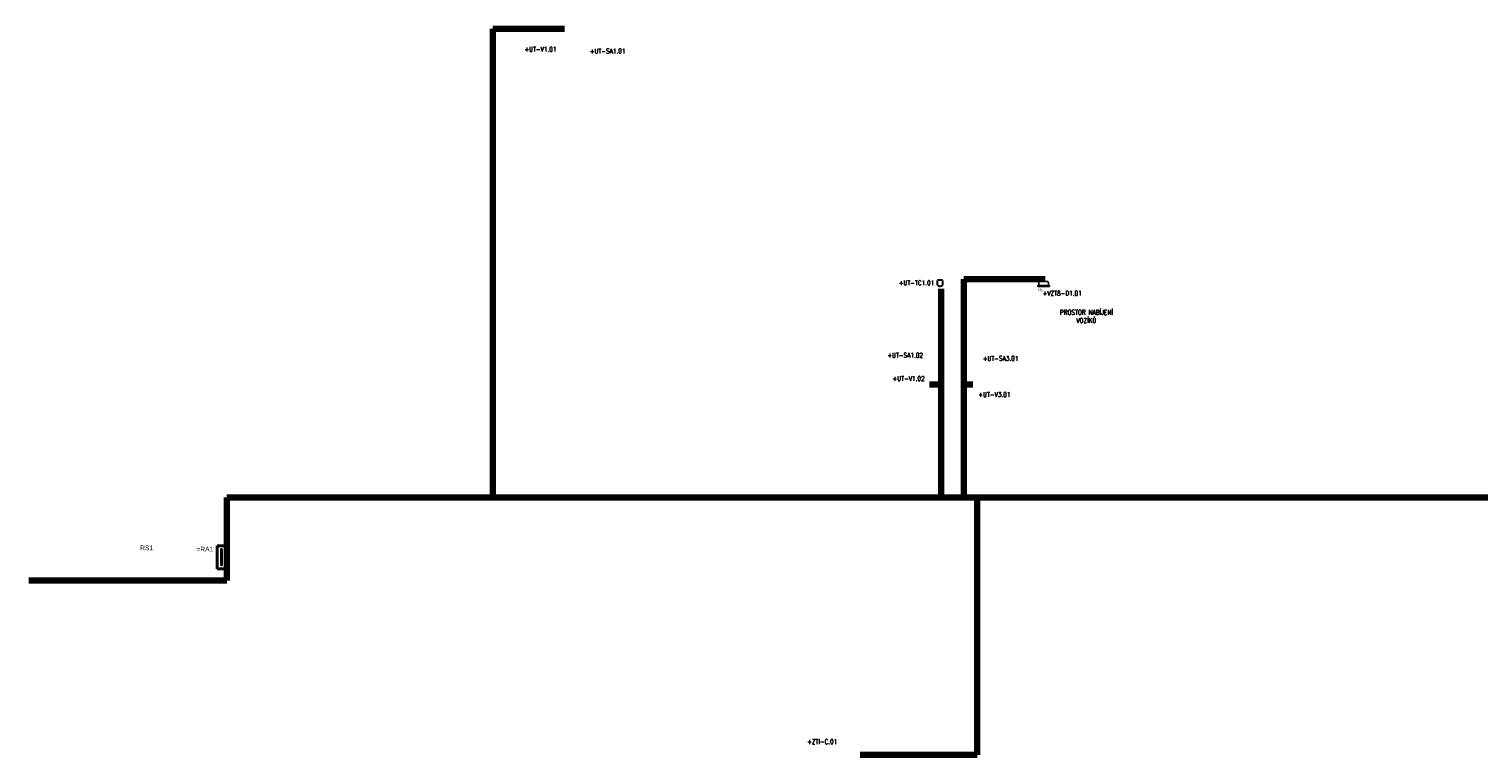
# Model space of a CAD drawing. Header units: millimetres. Extents: x 890748 to 1019698, y -176570 to -115266.
# Tile 1 of 3: x 890748 to 941313, y -140584 to -115266. Entities that reach past the tile are written whole.
import ezdxf
from ezdxf.enums import TextEntityAlignment as Align

# ---------------------------------------------------------------- set-up
doc = ezdxf.new("R2010")
doc.units = ezdxf.units.MM
doc.header["$MEASUREMENT"] = 0
doc.layers.add('Popis MaR', color=31, linetype='Continuous')
doc.layers.add('Prvky MaR', color=30, linetype='Continuous')
doc.layers.add('Trasy MaR_Žlab', color=24, linetype='Continuous', lineweight=100)
doc.styles.add('ROMANS', font='romans.shx', dxfattribs={"width": 0.8})
doc.styles.get("Standard").update_dxf_attribs({"font": 'arial.ttf'})

msp = doc.modelspace()

# ---------------------------------------------------------------- hatches: boundary and pattern name
at = {"layer": 'Prvky MaR', "ltscale": 0.5}
msp.add_hatch(color=256, dxfattribs=at).paths.add_polyline_path([(926330, -124241), (926330, -124209), (925923, -124209), (925923, -124241)])
at = {"layer": 'Prvky MaR', "ltscale": 300}
h = msp.add_hatch(color=256, dxfattribs=at)
h.dxf.hatch_style = 1
h.paths.add_polyline_path([(897484, -133390), (897434, -133390), (897434, -133980), (897484, -133980)])

# ---------------------------------------------------------------- linework, layer by layer
at = {"layer": 'Prvky MaR', "lineweight": 30, "ltscale": 0.5}
for p, q in [((922427, -124191), (922427, -124033)), ((922603, -124033), (922603, -124198))]:
    msp.add_line(p, q, dxfattribs=at)
at = {"layer": 'Prvky MaR', "linetype": 'Continuous'}
for p, q in [((925923, -124209), (926330, -124209)), ((925923, -124241), (925923, -124209)), ((926330, -124241), (925923, -124241)), ((925958, -124209), (925958, -124097)), ((926295, -124096), (926295, -124209)), ((926330, -124209), (926330, -124241))]:
    msp.add_line(p, q, dxfattribs=at)
at = {"layer": 'Prvky MaR', "lineweight": 40, "ltscale": 150}
for p, q in [((897308, -134090), (897308, -133290)), ((897308, -133290), (897608, -133290)), ((897608, -133290), (897608, -134090)), ((897308, -134090), (897608, -134090))]:
    msp.add_line(p, q, dxfattribs=at)
at = {"layer": 'Prvky MaR', "ltscale": 150}
for p, q in [((897434, -133980), (897434, -133390)), ((897434, -133390), (897484, -133390)), ((897484, -133390), (897484, -133980)), ((897484, -133980), (897434, -133980))]:
    msp.add_line(p, q, dxfattribs=at)
at = {"layer": 'Prvky MaR', "lineweight": 30, "ltscale": 150}
msp.add_line((897558, -134090), (897308, -134090), dxfattribs=at)
at = {"layer": 'Prvky MaR', "linetype": 'Continuous'}
msp.add_lwpolyline([(925982, -124073), (926271, -124073)], dxfattribs=at)
for centre, start, end in [((925984, -124099), 85.8007, 184.7083), ((926269, -124099), 359.1279, 89.86)]:
    msp.add_arc(centre, 26, start, end, dxfattribs=at)
at = {"layer": 'Prvky MaR', "lineweight": 30, "ltscale": 0.5}
for centre, major_axis, ratio, start_param, end_param in [((922515, -124033), (-88.2, 0), 0.111111, 3.141593, 6.283185), ((922515, -124191), (-88.2, 0), 0.407407, 0, 0.178081), ((922516, -124198), (-87.5, 0), 0.402684, 0, 3.23133)]:
    msp.add_ellipse(centre, major_axis=major_axis, ratio=ratio, start_param=start_param, end_param=end_param, dxfattribs=at)
at = {"layer": 'Prvky MaR', "ltscale": 0.5}
msp.add_ellipse((922515, -124191), major_axis=(-88.2, 0), ratio=0.407407, start_param=3.052211, end_param=3.141593, dxfattribs=at)
at = {"layer": 'Trasy MaR_Žlab', "linetype": 'Continuous', "ltscale": 0.1}
for p, q in [((906921, -115266), (906921, -131604)), ((906921, -115266), (909426, -115266)), ((922552, -124328), (922552, -131604)), ((923353, -123992), (923353, -131604)), ((923353, -123992), (926187, -123992)), ((922154, -127669), (922552, -127669)), ((923353, -127669), (923665, -127669)), ((897650, -131604), (897650, -134499)), ((897650, -131604), (985104, -131604)), ((923807, -131604), (923807, -140584)), ((890748, -134499), (897650, -134499)), ((919736, -140584), (923807, -140584))]:
    msp.add_line(p, q, dxfattribs=at)

# ---------------------------------------------------------------- texts
at = {"layer": 'Popis MaR', "style": 'ROMANS', "width": 0.8}
for s, p in [('+UT-V1.01', (908023, -115974, -1000)), ('+UT-SA1.01', (910304, -116037, -1000)), ('+UT-TC1.01', (921077, -124119, -1000)), ('+VZT8-D1.01', (926095, -124480, -1000)), ('+UT-SA1.02', (920680, -126642, -1000)), ('+UT-SA3.01', (924006, -126754, -1000)), ('+UT-V1.02', (920861, -127458, -1000)), ('+UT-V3.01', (923853, -128014, -1000)), ('+ZTI-C.01', (917885, -140119, -1000))]:
    msp.add_text(s, height=165, dxfattribs=at).set_placement(p, align=Align.MIDDLE_LEFT)
for s, p in [('PROSTOR NABÍJENÍ', (927619, -125147, -1000)), ('VOZÍKŮ', (927619, -125432, -1000))]:
    msp.add_text(s, height=165, dxfattribs=at).set_placement(p, align=Align.MIDDLE_CENTER)
at = {"layer": 'Popis MaR', "color": 31}
for s, p in [('RS1', (894851, -133360)), ('=RA1', (896880, -133405))]:
    msp.add_text(s, height=165, rotation=0, dxfattribs=at).set_placement(p, align=Align.MIDDLE_CENTER)
at = {"layer": 'Prvky MaR'}
for s, height, p in [('H', 93.8, (925991, -124353)), ('2', 70, (926071, -124391))]:
    msp.add_text(s, height=height, dxfattribs=at).set_placement(p, align=Align.MIDDLE_CENTER)

doc.saveas('drawing.dxf')
